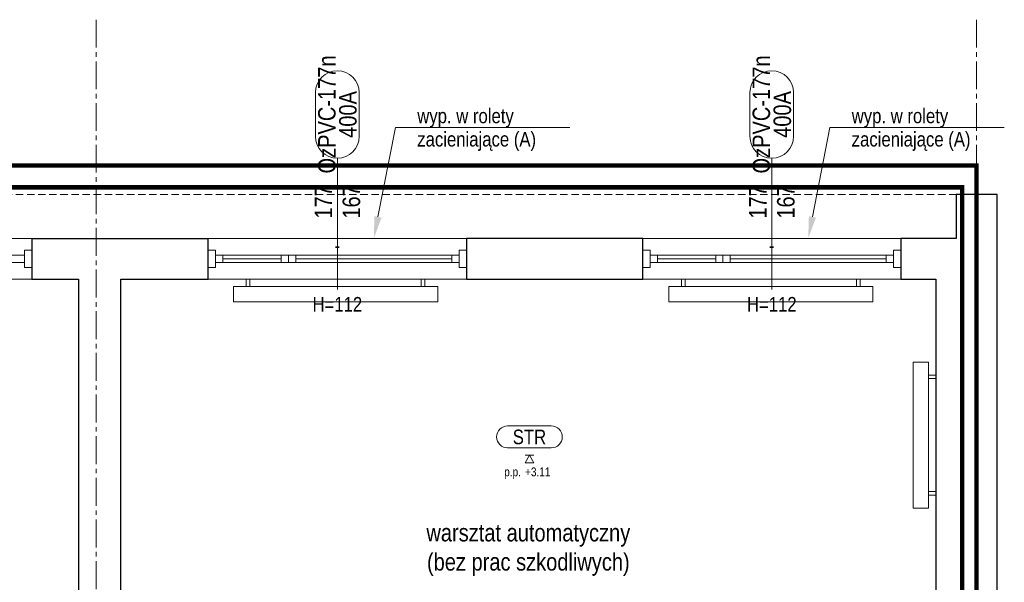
# Model space of a CAD drawing. Header units: millimetres. Extents: x -291747 to 77132, y 46721 to 203932.
# Tile 94 of 110: x 72213 to 72889, y 91745 to 92131. Entities that reach past the tile are written whole.
import ezdxf
from ezdxf import colors
from ezdxf.entities.mleader import LeaderData, LeaderLine
from ezdxf.enums import TextEntityAlignment as Align
from ezdxf.math import Vec2, Vec3

# ---------------------------------------------------------------- set-up
doc = ezdxf.new("R2010")
doc.units = ezdxf.units.MM
doc.header["$MEASUREMENT"] = 0
doc.linetypes.add('xreff_LSN_szatnie_PW_rzuty_14$0$CENTER2', pattern=[28.575, 19.05, -3.175, 3.175, -3.175])
doc.linetypes.add('xreff_LSN_szatnie_PW_rzuty_14$0$DASHED', pattern=[19.05, 12.7, -6.35])
doc.layers.get('0').update_dxf_attribs({"lineweight": 9})
for name, color, linetype, lineweight in [('FL-xref', 250, 'Continuous', 9), ('xreff_LSN_szatnie_PW_rzuty_14$0$A okna wyposazenie', 8, 'Continuous', 9), ('xreff_LSN_szatnie_PW_rzuty_14$0$A okna zewnetrzne', 8, 'Continuous', 9), ('xreff_LSN_szatnie_PW_rzuty_14$0$A opis stolarka', 252, 'Continuous', 9), ('xreff_LSN_szatnie_PW_rzuty_14$0$A opis stolarka NWD typ', 252, 'Continuous', 9), ('xreff_LSN_szatnie_PW_rzuty_14$0$A opis technologia', 8, 'Continuous', 13), ('xreff_LSN_szatnie_PW_rzuty_14$0$A sufit podwieszany opis', 8, 'Continuous', 13), ('xreff_LSN_szatnie_PW_rzuty_14$0$A widok wyżej', 252, 'xreff_LSN_szatnie_PW_rzuty_14$0$DASHED', 9), ('xreff_LSN_szatnie_PW_rzuty_14$0$A zakres', 252, 'Continuous', 9), ('xreff_LSN_szatnie_PW_rzuty_14$0$A-Wall', 252, 'Continuous', 9), ('xreff_LSN_szatnie_PW_rzuty_14$0$IS grzejniki', 8, 'Continuous', 9), ('xreff_LSN_szatnie_PW_rzuty_14$0$S-Grid-Iden', 8, 'xreff_LSN_szatnie_PW_rzuty_14$0$CENTER2', 9)]:
    doc.layers.add(name, color=color, linetype=linetype, lineweight=lineweight)
doc.layers.add('xreff_LSN_szatnie_PW_rzuty_14$0$A opis ppoż okna', color=252, linetype='Continuous', lineweight=9, transparency=0.25)
doc.styles.add('xreff_LSN_szatnie_PW_rzuty_14$0$STYL ASA', font='ARIALN.TTF')

# ---------------------------------------------------------------- blocks, each defined once
blk = doc.blocks.new('xreff_LSN_szatnie_PW_rzuty_14$0$blok do okna')
for points in [[(28.5, 2.5), (33.5, 2.5), (33.5, -2.5), (28.5, -2.5)], [(33.5, 2.5), (38.5, 2.5), (38.5, -2.5), (33.5, -2.5)]]:
    blk.add_lwpolyline(points, close=True)
for points in [[(-78.5, 0), (28.5, 0)], [(38.5, 0), (78.5, 0)]]:
    blk.add_lwpolyline(points)
blk = doc.blocks.new('xreff_LSN_szatnie_PW_rzuty_14$0$wtag_UP')
at = {"transparency": 33554687, "elevation": 0}
for points in [[(0, 30), (0, -30)], [(0, -30), (0, -60)]]:
    blk.add_lwpolyline(points, dxfattribs=at)
at = {"layer": 'xreff_LSN_szatnie_PW_rzuty_14$0$A opis stolarka NWD typ', "transparency": 33554687, "elevation": 0}
blk.add_lwpolyline([(15, 75, 1), (-15, 75), (-15, 45, 1), (15, 45)], format="xyb", close=True, dxfattribs=at)
at = {"ltscale": 0.1, "transparency": 33554687, "style": 'xreff_LSN_szatnie_PW_rzuty_14$0$STYL ASA'}
blk.add_attdef('WINDOWS:SZEROKOŚĆ', text='', height=12, rotation=90, dxfattribs=at).set_placement((0, 0), align=Align.BOTTOM_CENTER)
blk.add_attdef('WINDOWS:WYSOKOŚĆ', text='', height=12, rotation=90, dxfattribs=at).set_placement((3.6, 0), align=Align.TOP_CENTER)
blk.add_attdef('WINDOWS:PARAPET', text='', height=10, dxfattribs=at).set_placement((0, -70.22, 0), align=Align.MIDDLE_CENTER)
at = {"layer": 'xreff_LSN_szatnie_PW_rzuty_14$0$A opis ppoż okna', "ltscale": 0.1, "transparency": 33554687, "style": 'xreff_LSN_szatnie_PW_rzuty_14$0$STYL ASA'}
blk.add_attdef('WINDOWS:PPOŻ', text='', height=10, dxfattribs=at).set_placement((0, -30, 0), align=Align.MIDDLE_CENTER)
at = {"layer": 'xreff_LSN_szatnie_PW_rzuty_14$0$A opis stolarka NWD typ', "ltscale": 0.1, "transparency": 33554687, "style": 'xreff_LSN_szatnie_PW_rzuty_14$0$STYL ASA'}
blk.add_attdef('WINDOWS:PODTYP', text='', height=12, rotation=90, dxfattribs=at).set_placement((1.2, 60), align=Align.TOP_CENTER)
blk.add_attdef('WINDOWS:TYP', text='', height=12, rotation=90, dxfattribs=at).set_placement((2.4, 60), align=Align.BOTTOM_CENTER)
blk = doc.blocks.new('xreff_LSN_szatnie_PW_rzuty_14$0$metka')
blk.add_lwpolyline([(-15, -7.5), (15, -7.5, 0.414214), (22.5, 0), (22.5, 0, 0.414214), (15, 7.5), (-15, 7.5, 0.414214), (-22.5, 0), (-22.5, 0, 0.414214)], format="xyb", close=True)
at = {"style": 'xreff_LSN_szatnie_PW_rzuty_14$0$STYL ASA'}
blk.add_attdef('DETAIL:NO', text='', height=10, dxfattribs=at).set_placement((0, 0), align=Align.MIDDLE_CENTER)
blk = doc.blocks.new('xreff_LSN_szatnie_PW_rzuty_14$0$Anno_Elevation_Label_8')
at = {"color": 0, "linetype": 'ByBlock'}
blk.add_line((-0.05, 0), (0.05, 0), dxfattribs=at)
blk.add_lwpolyline([(0, 0), (-0.05, -0.087), (0.05, -0.087)], close=True, dxfattribs=at)
at = {"color": 0, "linetype": 'ByBlock', "style": 'xreff_LSN_szatnie_PW_rzuty_14$0$STYL ASA'}
blk.add_attdef('PREFIX', text='', height=0.1, dxfattribs=at).set_placement((-0.097, -0.241), align=Align.RIGHT)
for tag, p in [('ELEVATION', (-0.05, -0.241)), ('SUFFIX', (-0.05, -0.381))]:
    blk.add_attdef(tag, p, '', height=0.1, dxfattribs=at)
blk = doc.blocks.new('xreff_LSN_szatnie_PW_rzuty_14')
at = {"layer": 'xreff_LSN_szatnie_PW_rzuty_14$0$A okna zewnetrzne', "linetype": 'Continuous', "lineweight": 9}
for p, q in [((72221.68, 91981.22), (72044.68, 91981.22)), ((72519.68, 91981.22), (72342.68, 91981.22)), ((72817.68, 91981.22), (72640.68, 91981.22)), ((72352.68, 91964.72), (72352.68, 91969.72)), ((72509.68, 91964.72), (72509.68, 91969.72)), ((72650.68, 91964.72), (72650.68, 91969.72)), ((72807.68, 91964.72), (72807.68, 91969.72)), ((72221.68, 91953.22), (72044.68, 91953.22)), ((72519.68, 91953.22), (72342.68, 91953.22)), ((72817.68, 91953.22), (72640.68, 91953.22))]:
    blk.add_line(p, q, dxfattribs=at)
for points in [[(72216.68, 91964.72), (72216.68, 91969.72), (72049.68, 91969.72), (72049.68, 91964.72)], [(72216.68, 91973.22), (72221.68, 91973.22), (72221.68, 91961.22), (72216.68, 91961.22)], [(72347.68, 91973.22), (72342.68, 91973.22), (72342.68, 91961.22), (72347.68, 91961.22)], [(72514.68, 91964.72), (72514.68, 91969.72), (72347.68, 91969.72), (72347.68, 91964.72)], [(72514.68, 91973.22), (72519.68, 91973.22), (72519.68, 91961.22), (72514.68, 91961.22)], [(72645.68, 91973.22), (72640.68, 91973.22), (72640.68, 91961.22), (72645.68, 91961.22)], [(72812.68, 91964.72), (72812.68, 91969.72), (72645.68, 91969.72), (72645.68, 91964.72)], [(72812.68, 91973.22), (72817.68, 91973.22), (72817.68, 91961.22), (72812.68, 91961.22)]]:
    blk.add_lwpolyline(points, close=True, dxfattribs=at)
at = {"layer": 'xreff_LSN_szatnie_PW_rzuty_14$0$A widok wyżej', "linetype": 'xreff_LSN_szatnie_PW_rzuty_14$0$DASHED', "lineweight": 9, "ltscale": 0.2}
for p, q in [((72221.68, 91981.22), (72044.68, 91981.22)), ((72519.68, 91981.22), (72342.68, 91981.22)), ((72817.68, 91981.22), (72640.68, 91981.22)), ((72044.68, 91953.22), (72221.68, 91953.22)), ((72342.68, 91953.22), (72519.68, 91953.22)), ((72640.68, 91953.22), (72817.68, 91953.22))]:
    blk.add_line(p, q, dxfattribs=at)
at = {"layer": 'xreff_LSN_szatnie_PW_rzuty_14$0$A widok wyżej', "ltscale": 0.4}
blk.add_lwpolyline([(65352.68, 92011.22), (72855.68, 92011.22)], dxfattribs=at)
at = {"layer": 'xreff_LSN_szatnie_PW_rzuty_14$0$A zakres', "linetype": 'xreff_LSN_szatnie_PW_rzuty_14$0$DASHED', "transparency": 33554623, "const_width": 3}
for points in [[(67446.18, 92031.22), (67446.18, 90639.22), (72869.68, 90639.22), (72869.68, 92031.22)], [(69888.68, 91499.22), (69888.68, 92016.22), (72859.68, 92016.22), (72859.68, 90654.22), (70481.68, 90654.22), (70481.68, 91280.38), (70101.18, 91280.22), (70101.18, 91499.22)]]:
    blk.add_lwpolyline(points, close=True, dxfattribs=at)
at = {"layer": 'xreff_LSN_szatnie_PW_rzuty_14$0$A-Wall', "linetype": 'Continuous', "lineweight": 25}
for p, q in [((72883.68, 92011.22), (72855.68, 92011.22)), ((72855.68, 92011.22), (72855.68, 91981.22)), ((72883.68, 91953.22), (72883.68, 92011.22)), ((72221.68, 91981.22), (72342.68, 91981.22)), ((72221.68, 91981.22), (72221.68, 91953.22)), ((72342.68, 91953.22), (72342.68, 91981.22)), ((72640.68, 91981.22), (72519.68, 91981.22)), ((72519.68, 91981.22), (72519.68, 91953.22)), ((72640.68, 91953.22), (72640.68, 91981.22)), ((72855.68, 91981.22), (72817.68, 91981.22)), ((72817.68, 91981.22), (72817.68, 91953.22)), ((72221.68, 91953.22), (72253.68, 91953.22)), ((72253.68, 91953.22), (72253.68, 91692.22)), ((72282.68, 91953.22), (72342.68, 91953.22)), ((72282.68, 91692.22), (72282.68, 91953.22)), ((72519.68, 91953.22), (72640.68, 91953.22)), ((72817.68, 91953.22), (72841.68, 91953.22)), ((72841.68, 91953.22), (72841.68, 91536.22)), ((72883.68, 91443.22), (72883.68, 91953.22))]:
    blk.add_line(p, q, dxfattribs=at)
at = {"layer": 'xreff_LSN_szatnie_PW_rzuty_14$0$IS grzejniki'}
for p, q in [((72499.99, 91948.22), (72359.99, 91948.22)), ((72359.99, 91948.22), (72359.99, 91937.72)), ((72368.74, 91948.22), (72368.74, 91953.22)), ((72368.74, 91953.22), (72371.24, 91953.22)), ((72371.24, 91953.22), (72371.24, 91948.22)), ((72491.24, 91953.22), (72488.74, 91953.22)), ((72488.74, 91953.22), (72488.74, 91948.22)), ((72491.24, 91948.22), (72491.24, 91953.22)), ((72499.99, 91937.72), (72499.99, 91948.22)), ((72798.46, 91948.22), (72658.46, 91948.22)), ((72658.46, 91948.22), (72658.46, 91937.72)), ((72667.21, 91948.22), (72667.21, 91953.22)), ((72667.21, 91953.22), (72669.71, 91953.22)), ((72669.71, 91953.22), (72669.71, 91948.22)), ((72789.71, 91953.22), (72787.21, 91953.22)), ((72787.21, 91953.22), (72787.21, 91948.22)), ((72789.71, 91948.22), (72789.71, 91953.22)), ((72798.46, 91937.72), (72798.46, 91948.22)), ((72359.99, 91937.72), (72499.99, 91937.72)), ((72658.46, 91937.72), (72798.46, 91937.72)), ((72836.68, 91896.25), (72826.18, 91896.25)), ((72826.18, 91896.25), (72826.18, 91796.25)), ((72836.68, 91796.25), (72836.68, 91896.25)), ((72836.68, 91887.5), (72841.68, 91887.5)), ((72841.68, 91887.5), (72841.68, 91885)), ((72841.68, 91885), (72836.68, 91885)), ((72841.68, 91807.5), (72836.68, 91807.5)), ((72836.68, 91805), (72841.68, 91805)), ((72841.68, 91805), (72841.68, 91807.5)), ((72826.18, 91796.25), (72836.68, 91796.25))]:
    blk.add_line(p, q, dxfattribs=at)
at = {"layer": 'xreff_LSN_szatnie_PW_rzuty_14$0$S-Grid-Iden'}
for points in [[(72265.68, 92131.22), (72265.68, 90539.22)], [(72265.68, 92131.22), (72265.68, 90539.22)], [(72869.68, 92131.22), (72869.68, 90539.22)]]:
    blk.add_lwpolyline(points, dxfattribs=at)
at = {"layer": 'xreff_LSN_szatnie_PW_rzuty_14$0$A okna zewnetrzne', "linetype": 'Continuous', "lineweight": 9, "rotation": 180}
for p in [(72431.18, 91967.22), (72729.18, 91967.22)]:
    blk.add_blockref('xreff_LSN_szatnie_PW_rzuty_14$0$blok do okna', p, dxfattribs=at)
at = {"layer": 'xreff_LSN_szatnie_PW_rzuty_14$0$A opis stolarka', "linetype": 'Continuous', "lineweight": 9}
ref = blk.add_blockref('xreff_LSN_szatnie_PW_rzuty_14$0$wtag_UP', (72431.18, 92006.22, 0), dxfattribs=at)
ref.add_attrib('WINDOWS:TYP', 'OzPVC-177n', dxfattribs={"layer": 'xreff_LSN_szatnie_PW_rzuty_14$0$A opis stolarka NWD typ', "ltscale": 0.1, "height": 12, "rotation": 90, "style": 'xreff_LSN_szatnie_PW_rzuty_14$0$STYL ASA'}).set_placement((72433.58, 92066.22, 0), align=Align.BOTTOM_CENTER)
ref.add_attrib('WINDOWS:PODTYP', '400A', dxfattribs={"layer": 'xreff_LSN_szatnie_PW_rzuty_14$0$A opis stolarka NWD typ', "ltscale": 0.1, "height": 12, "rotation": 90, "style": 'xreff_LSN_szatnie_PW_rzuty_14$0$STYL ASA'}).set_placement((72432.38, 92066.22, 0), align=Align.TOP_CENTER)
ref.add_attrib('WINDOWS:SZEROKOŚĆ', '177', dxfattribs={"layer": '0', "ltscale": 0.1, "height": 12, "rotation": 90, "style": 'xreff_LSN_szatnie_PW_rzuty_14$0$STYL ASA'}).set_placement((72431.18, 92006.22, 0), align=Align.BOTTOM_CENTER)
ref.add_attrib('WINDOWS:WYSOKOŚĆ', '167', dxfattribs={"layer": '0', "ltscale": 0.1, "height": 12, "rotation": 90, "style": 'xreff_LSN_szatnie_PW_rzuty_14$0$STYL ASA'}).set_placement((72434.78, 92006.22, 0), align=Align.TOP_CENTER)
ref.add_attrib('WINDOWS:PPOŻ', '-', dxfattribs={"layer": 'xreff_LSN_szatnie_PW_rzuty_14$0$A opis ppoż okna', "ltscale": 0.1, "height": 10, "style": 'xreff_LSN_szatnie_PW_rzuty_14$0$STYL ASA'}).set_placement((72431.18, 91976.22), align=Align.MIDDLE_CENTER)
ref.add_attrib('WINDOWS:PARAPET', 'H=112', dxfattribs={"layer": '0', "ltscale": 0.1, "height": 10, "style": 'xreff_LSN_szatnie_PW_rzuty_14$0$STYL ASA'}).set_placement((72431.18, 91936), align=Align.MIDDLE_CENTER)
ref = blk.add_blockref('xreff_LSN_szatnie_PW_rzuty_14$0$wtag_UP', (72729.18, 92006.22, 0), dxfattribs=at)
ref.add_attrib('WINDOWS:TYP', 'OzPVC-177n', dxfattribs={"layer": 'xreff_LSN_szatnie_PW_rzuty_14$0$A opis stolarka NWD typ', "ltscale": 0.1, "height": 12, "rotation": 90, "style": 'xreff_LSN_szatnie_PW_rzuty_14$0$STYL ASA'}).set_placement((72731.58, 92066.22, 0), align=Align.BOTTOM_CENTER)
ref.add_attrib('WINDOWS:PODTYP', '400A', dxfattribs={"layer": 'xreff_LSN_szatnie_PW_rzuty_14$0$A opis stolarka NWD typ', "ltscale": 0.1, "height": 12, "rotation": 90, "style": 'xreff_LSN_szatnie_PW_rzuty_14$0$STYL ASA'}).set_placement((72730.38, 92066.22, 0), align=Align.TOP_CENTER)
ref.add_attrib('WINDOWS:SZEROKOŚĆ', '177', dxfattribs={"layer": '0', "ltscale": 0.1, "height": 12, "rotation": 90, "style": 'xreff_LSN_szatnie_PW_rzuty_14$0$STYL ASA'}).set_placement((72729.18, 92006.22, 0), align=Align.BOTTOM_CENTER)
ref.add_attrib('WINDOWS:WYSOKOŚĆ', '167', dxfattribs={"layer": '0', "ltscale": 0.1, "height": 12, "rotation": 90, "style": 'xreff_LSN_szatnie_PW_rzuty_14$0$STYL ASA'}).set_placement((72732.78, 92006.22, 0), align=Align.TOP_CENTER)
ref.add_attrib('WINDOWS:PPOŻ', '-', dxfattribs={"layer": 'xreff_LSN_szatnie_PW_rzuty_14$0$A opis ppoż okna', "ltscale": 0.1, "height": 10, "style": 'xreff_LSN_szatnie_PW_rzuty_14$0$STYL ASA'}).set_placement((72729.18, 91976.22), align=Align.MIDDLE_CENTER)
ref.add_attrib('WINDOWS:PARAPET', 'H=112', dxfattribs={"layer": '0', "ltscale": 0.1, "height": 10, "style": 'xreff_LSN_szatnie_PW_rzuty_14$0$STYL ASA'}).set_placement((72729.18, 91936), align=Align.MIDDLE_CENTER)
at = {"layer": 'xreff_LSN_szatnie_PW_rzuty_14$0$A sufit podwieszany opis', "linetype": 'Continuous', "lineweight": 13}
blk.add_blockref('xreff_LSN_szatnie_PW_rzuty_14$0$metka', (72562.94, 91845.04, -313), dxfattribs=at).add_auto_attribs({'DETAIL:NO': 'STR'})
at = {"layer": 'xreff_LSN_szatnie_PW_rzuty_14$0$A sufit podwieszany opis', "linetype": 'Continuous', "lineweight": 13, "xscale": 60, "yscale": 60, "zscale": 60}
blk.add_blockref('xreff_LSN_szatnie_PW_rzuty_14$0$Anno_Elevation_Label_8', (72562.94, 91832.54, 311), dxfattribs=at).add_auto_attribs({'PREFIX': 'p.p.', 'ELEVATION': '+3.11'})
at = {"layer": 'xreff_LSN_szatnie_PW_rzuty_14$0$A opis technologia', "insert": (72562.18, 91749.72), "char_height": 12, "attachment_point": 8, "style": 'xreff_LSN_szatnie_PW_rzuty_14$0$STYL ASA'}
blk.add_mtext_dynamic_manual_height_columns('warsztat automatyczny\\P(bez prac szkodliwych)', width=178.8564, gutter_width=1, heights=[0], dxfattribs=at)
at = {"layer": 'xreff_LSN_szatnie_PW_rzuty_14$0$A okna wyposazenie', "linetype": 'Continuous', "lineweight": 9}
ml = blk.add_multileader_mtext('Standard', dxfattribs=at)
ml.set_content('wyp. w rolety zacieniające (A)', color=256, style='xreff_LSN_szatnie_PW_rzuty_14$0$STYL ASA')
ml.set_leader_properties()
ml.build(insert=Vec2(0, 0))
ml.multileader.update_dxf_attribs({"text_left_attachment_type": 6, "text_right_attachment_type": 6, "dogleg_length": 3, "arrow_head_size": 15})
ctx = ml.context
ctx.base_point, ctx.char_height, ctx.arrow_head_size, ctx.landing_gap_size, ctx.plane_origin = Vec3(72476, 92057.3), 10, 15, 10, Vec3(72191.81, 92550.69)
ctx.left_attachment, ctx.right_attachment = 6, 6
notes = []
notes.append((ctx, [(0, (1, 1, 0), (72471.01, 92057.31), (1, 0), 4.99, [(0, [(72456.18, 91981.22)], 0, [])])]))
ctx.mtext.insert, ctx.mtext.width, ctx.mtext.line_spacing_factor, ctx.mtext.flow_direction = Vec3(72486, 92070.24), 103.629, 0.96, 5
ml = blk.add_multileader_mtext('Standard', dxfattribs=at)
ml.set_content('wyp. w rolety zacieniające (A)', color=256, style='xreff_LSN_szatnie_PW_rzuty_14$0$STYL ASA')
ml.set_leader_properties()
ml.build(insert=Vec2(0, 0))
ml.multileader.update_dxf_attribs({"text_left_attachment_type": 6, "text_right_attachment_type": 6, "dogleg_length": 3, "arrow_head_size": 15})
ctx = ml.context
ctx.base_point, ctx.char_height, ctx.arrow_head_size, ctx.landing_gap_size, ctx.plane_origin = Vec3(72774, 92057.3), 10, 15, 10, Vec3(72489.81, 92550.69)
ctx.left_attachment, ctx.right_attachment = 6, 6
notes.append((ctx, [(0, (1, 1, 0), (72769.01, 92057.31), (1, 0), 4.99, [(0, [(72754.18, 91981.22)], 0, [])])]))
ctx.mtext.insert, ctx.mtext.width, ctx.mtext.line_spacing_factor, ctx.mtext.flow_direction = Vec3(72784, 92070.24), 103.629, 0.96, 5
for ctx, leaders in notes:
    for number, flags, end, landing, length, lines in leaders:
        leader = LeaderData()
        leader.index, (leader.has_last_leader_line, leader.has_dogleg_vector, leader.attachment_direction) = number, flags
        leader.last_leader_point, leader.dogleg_vector, leader.dogleg_length = Vec3(end), Vec3(landing), length
        for number, points, colour, breaks in lines:
            line = LeaderLine()
            line.index, line.vertices, line.color, line.breaks = number, Vec3.list(points), colors.encode_raw_color(colour), breaks
            leader.lines.append(line)
        ctx.leaders.append(leader)

msp = doc.modelspace()

# ---------------------------------------------------------------- block references
at = {"layer": 'FL-xref'}
msp.add_blockref('xreff_LSN_szatnie_PW_rzuty_14', (0, 0), dxfattribs=at)

doc.saveas('drawing.dxf')
